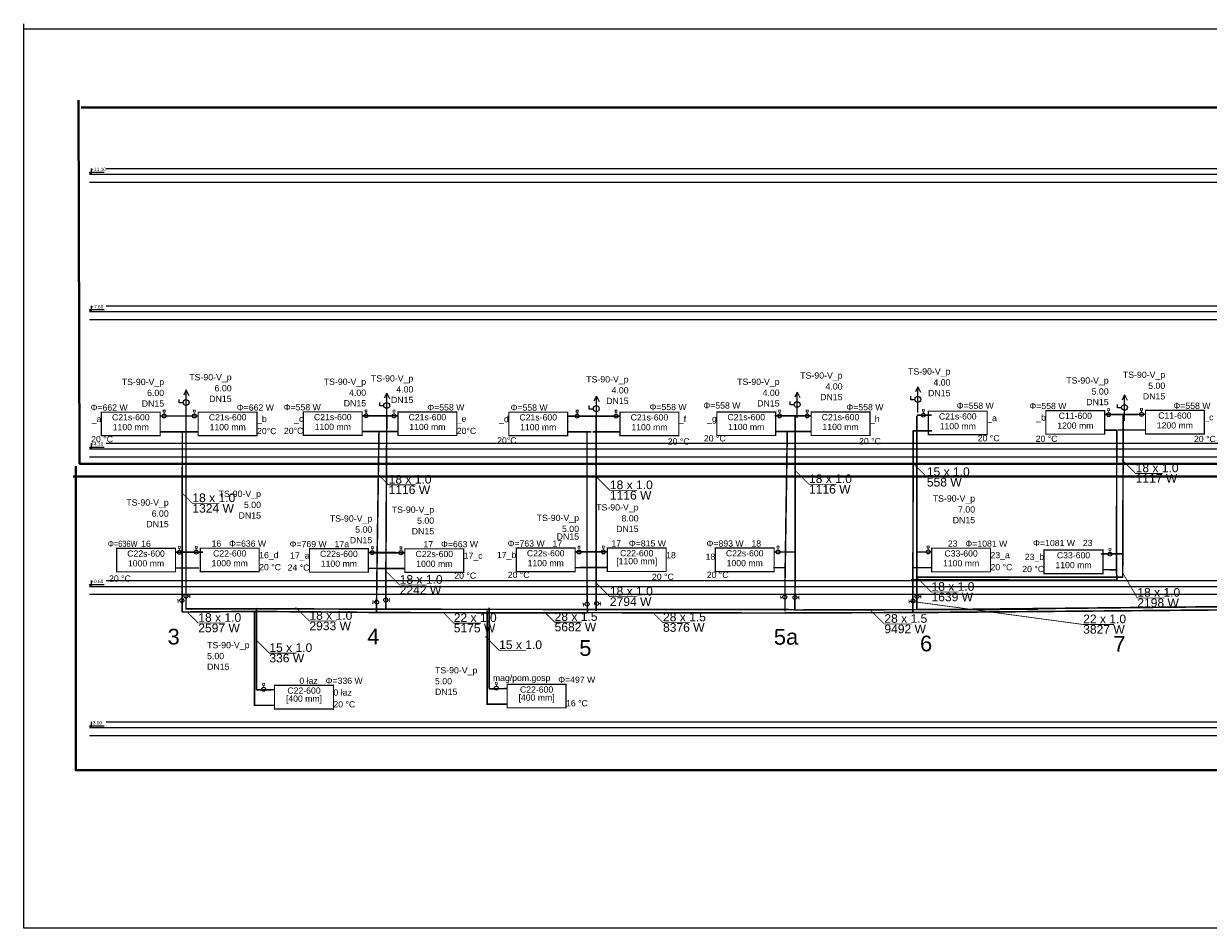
# Model space of a CAD drawing. Header units: millimetres. Extents: x -13457 to 4987, y 3495 to 5800.
# Tile 1 of 8: x -13457 to -10438, y 3495 to 5800. Entities that reach past the tile are written whole.
import ezdxf
from ezdxf.lldxf.tags import DXFTag

# ---------------------------------------------------------------- set-up
doc = ezdxf.new("R2010")
doc.units = ezdxf.units.MM
for name, color, linetype, true_color in [('IS_Armatura_Therm', 7, 'SOLID', 0x000000), ('IS_Grafika', 7, 'SOLID', 0x000000), ('IS_Grzejniki_Rozwinięcie', 7, 'SOLID', 0x000000), ('IS_Konstrukcja', 7, 'SOLID', 0x000000), ('IS_Opisy_działek_Therm', 7, 'SOLID', 0x000000), ('IS_Powrót', 5, 'DASH', 0x0000ff), ('IS_Zasilanie', 1, 'SOLID', 0xff0000)]:
    doc.layers.add(name, color=color, linetype=linetype, true_color=true_color)
for name, color, linetype in [('IS_Text_Armatury_Therm', 7, 'Continuous'), ('IS_Text_Odbiornikow_Therm', 7, 'Continuous'), ('Opisy - Teksty', 7, 'Continuous')]:
    doc.layers.add(name, color=color, linetype=linetype)
doc.layers.add('kontury', color=118, linetype='Continuous', lineweight=0)
doc.styles.get("Standard").update_dxf_attribs({"font": 'arial.ttf'})
tags = doc.linetypes.add('DASH', pattern=[15, 10, -5]).pattern_tags.tags
tags[6:7] = [DXFTag(74, 4), DXFTag(75, 0), DXFTag(340, '0'), DXFTag(46, 0.0), DXFTag(50, 0.0), DXFTag(44, 0.0), DXFTag(45, 0.0)]
tags[4:5] = [DXFTag(74, 4), DXFTag(75, 0), DXFTag(340, '0'), DXFTag(46, 0.0), DXFTag(50, 0.0), DXFTag(44, 0.0), DXFTag(45, 0.0)]
tags = doc.linetypes.add('SOLID', pattern=[10, 10, 0]).pattern_tags.tags
tags[6:7] = [DXFTag(74, 4), DXFTag(75, 0), DXFTag(340, '0'), DXFTag(46, 0.0), DXFTag(50, 0.0), DXFTag(44, 0.0), DXFTag(45, 0.0)]
tags[4:5] = [DXFTag(74, 4), DXFTag(75, 0), DXFTag(340, '0'), DXFTag(46, 0.0), DXFTag(50, 0.0), DXFTag(44, 0.0), DXFTag(45, 0.0)]

msp = doc.modelspace()

# ---------------------------------------------------------------- hatches: boundary and pattern name
at = {"layer": 'IS_Opisy_działek_Therm'}
h = msp.add_hatch(color=1, dxfattribs=at)
edge = h.paths.add_edge_path()
edge.add_arc((-12533.7, 4460.3), 2.4, 90, 450)
h = msp.add_hatch(color=1, dxfattribs=at)
edge = h.paths.add_edge_path()
edge.add_arc((-11998.1, 4408.6), 2.4, 90, 450)
h = msp.add_hatch(color=1, dxfattribs=at)
edge = h.paths.add_edge_path()
edge.add_arc((-11490.9, 4408.6), 2.4, 90, 450)
h = msp.add_hatch(color=1, dxfattribs=at)
edge = h.paths.add_edge_path()
edge.add_arc((-10656.1, 4416.5), 2.4, 0, 360)
h = msp.add_hatch(color=1, dxfattribs=at)
edge = h.paths.add_edge_path()
edge.add_arc((-12863.9, 4309), 2.4, 0, 360)
at = {"layer": 'IS_Powrót'}
h = msp.add_hatch(color=256, dxfattribs=at)
edge = h.paths.add_edge_path()
edge.add_arc((-12556.2, 4450.3), 2.4, 90, 450)
h = msp.add_hatch(color=256, dxfattribs=at)
edge = h.paths.add_edge_path()
edge.add_arc((-12021.4, 4375.2), 2.4, 90, 450)
h = msp.add_hatch(color=256, dxfattribs=at)
edge = h.paths.add_edge_path()
edge.add_arc((-12868.7, 4302.1), 2.4, 90, 450)

# ---------------------------------------------------------------- linework, layer by layer
for p, q in [((-13043.1, 4866.4), (-13049.2, 4853.2)), ((-13043.1, 4800.5), (-13043.1, 4866.4)), ((-13042.9, 4866.2), (-13036, 4852.5)), ((-11485.7, 4861.2), (-11491.9, 4848)), ((-11485.7, 4795.3), (-11485.7, 4861.2)), ((-11485.5, 4861), (-11478.7, 4847.3)), ((-11178.1, 4874.5), (-11184.3, 4861.3)), ((-11178.1, 4808.6), (-11178.1, 4874.5)), ((-11177.9, 4874.3), (-11171.1, 4860.6)), ((-13061, 4833.5), (-13061, 4842.1)), ((-13050.9, 4833.5), (-13061, 4833.5)), ((-12549.8, 4825.7), (-12549.8, 4834.3)), ((-12531.8, 4858.6), (-12538, 4845.4)), ((-12531.8, 4792.8), (-12531.8, 4858.6)), ((-12531.6, 4858.5), (-12524.8, 4844.8)), ((-11997.6, 4850.7), (-12003.8, 4837.5)), ((-11997.6, 4784.9), (-11997.6, 4850.7)), ((-11997.4, 4850.6), (-11990.6, 4836.9)), ((-11503.7, 4828.3), (-11503.7, 4836.9)), ((-11196.1, 4841.6), (-11196.1, 4850.2)), ((-11185.9, 4841.6), (-11196.1, 4841.6)), ((-10651.5, 4853.9), (-10657.6, 4840.7)), ((-10651.5, 4788), (-10651.5, 4853.9)), ((-10651.3, 4853.7), (-10644.4, 4840)), ((-12539.6, 4825.7), (-12549.8, 4825.7)), ((-12015.6, 4817.8), (-12015.6, 4826.4)), ((-12005.4, 4817.8), (-12015.6, 4817.8)), ((-11493.5, 4828.3), (-11503.7, 4828.3)), ((-10669.4, 4820.9), (-10669.4, 4829.5)), ((-10659.3, 4820.9), (-10669.4, 4820.9))]:
    msp.add_line(p, q)
for centre in [(-13043.2, 4834.4), (-12532, 4826.6), (-11485.9, 4829.2), (-11178.2, 4842.5), (-11997.8, 4818.7), (-10651.6, 4821.9)]:
    msp.add_circle(centre, 7.45)
at = {"layer": 'IS_Armatura_Therm', "color": 1, "ltscale": 10, "true_color": 0xff0000, "const_width": 2}
for points in [[(-13096.6, 4810), (-13096.6, 4815), (-13101.6, 4815), (-13101.6, 4810), (-13096.6, 4810)], [(-13099.1, 4805), (-13099.1, 4810)], [(-13019.8, 4810), (-13019.8, 4815), (-13024.8, 4815), (-13024.8, 4810), (-13019.8, 4810)], [(-13022.3, 4805), (-13022.3, 4810)], [(-12581.9, 4810.6), (-12581.9, 4815.6), (-12586.9, 4815.6), (-12586.9, 4810.6), (-12581.9, 4810.6)], [(-12584.4, 4805.6), (-12584.4, 4810.6)], [(-12510.8, 4810.3), (-12510.8, 4815.3), (-12515.8, 4815.3), (-12515.8, 4810.3), (-12510.8, 4810.3)], [(-12513.3, 4805.3), (-12513.3, 4810.3)], [(-12044.1, 4809.8), (-12044.1, 4814.8), (-12049.1, 4814.8), (-12049.1, 4809.8), (-12044.1, 4809.8)], [(-12046.6, 4804.8), (-12046.6, 4809.8)], [(-11944.8, 4809.8), (-11944.8, 4814.8), (-11949.8, 4814.8), (-11949.8, 4809.8), (-11944.8, 4809.8)], [(-11947.3, 4804.8), (-11947.3, 4809.8)], [(-11528.1, 4810.4), (-11528.1, 4815.4), (-11533.1, 4815.4), (-11533.1, 4810.4), (-11528.1, 4810.4)], [(-11530.6, 4805.4), (-11530.6, 4810.4)], [(-11457.8, 4810.4), (-11457.8, 4815.4), (-11462.8, 4815.4), (-11462.8, 4810.4), (-11457.8, 4810.4)], [(-11460.3, 4805.4), (-11460.3, 4810.4)], [(-11161.5, 4812.3), (-11161.5, 4817.3), (-11166.5, 4817.3), (-11166.5, 4812.3), (-11161.5, 4812.3)], [(-11164, 4807.3), (-11164, 4812.3)], [(-10689.4, 4813.8), (-10689.4, 4818.8), (-10694.4, 4818.8), (-10694.4, 4813.8), (-10689.4, 4813.8)], [(-10691.9, 4808.8), (-10691.9, 4813.8)], [(-10605.7, 4814.4), (-10605.7, 4819.4), (-10610.7, 4819.4), (-10610.7, 4814.4), (-10605.7, 4814.4)], [(-10608.2, 4809.4), (-10608.2, 4814.4)], [(-13057.8, 4462.8), (-13057.8, 4467.8), (-13062.8, 4467.8), (-13062.8, 4462.8), (-13057.8, 4462.8)], [(-13014.5, 4463.2), (-13014.5, 4468.2), (-13019.5, 4468.2), (-13019.5, 4463.2), (-13014.5, 4463.2)], [(-12039.2, 4463.5), (-12039.2, 4468.5), (-12044.2, 4468.5), (-12044.2, 4463.5), (-12039.2, 4463.5)], [(-11977.2, 4463.8), (-11977.2, 4468.8), (-11982.2, 4468.8), (-11982.2, 4463.8), (-11977.2, 4463.8)], [(-11532, 4463.5), (-11532, 4468.5), (-11537, 4468.5), (-11537, 4463.5), (-11532, 4463.5)], [(-11149.4, 4463.7), (-11149.4, 4468.7), (-11154.4, 4468.7), (-11154.4, 4463.7), (-11149.4, 4463.7)], [(-13060.3, 4457.8), (-13060.3, 4462.8)], [(-13017, 4458.2), (-13017, 4463.2)], [(-12566.3, 4462), (-12566.3, 4467), (-12571.3, 4467), (-12571.3, 4462), (-12566.3, 4462)], [(-12568.8, 4457), (-12568.8, 4462)], [(-12493.1, 4461.7), (-12493.1, 4466.7), (-12498.1, 4466.7), (-12498.1, 4461.7), (-12493.1, 4461.7)], [(-12495.6, 4456.7), (-12495.6, 4461.7)], [(-12041.7, 4458.5), (-12041.7, 4463.5)], [(-11979.7, 4458.8), (-11979.7, 4463.8)], [(-11534.5, 4458.5), (-11534.5, 4463.5)], [(-11151.9, 4458.7), (-11151.9, 4463.7)], [(-10686.2, 4458), (-10686.2, 4463), (-10691.2, 4463), (-10691.2, 4458), (-10686.2, 4458)], [(-10688.7, 4453), (-10688.7, 4458)], [(-12842.8, 4113.8), (-12842.8, 4118.8), (-12847.8, 4118.8), (-12847.8, 4113.8), (-12842.8, 4113.8)], [(-12845.3, 4108.8), (-12845.3, 4113.8)], [(-12249.9, 4116.6), (-12249.9, 4121.6), (-12254.9, 4121.6), (-12254.9, 4116.6), (-12249.9, 4116.6)], [(-12252.4, 4111.6), (-12252.4, 4116.6)]]:
    msp.add_lwpolyline(points, dxfattribs=at)
at = {"layer": 'IS_Armatura_Therm', "ltscale": 10, "const_width": 2}
for points in [[(-13064.5, 4334), (-13063.4, 4324)], [(-13059, 4329.5), (-13064, 4329)], [(-13038.7, 4341.1), (-13033.7, 4341)], [(-13033.8, 4336), (-13033.6, 4346)], [(-12567, 4331.2), (-12567.3, 4321.2)], [(-12562.1, 4326.1), (-12567.1, 4326.2)], [(-12529.5, 4331.2), (-12524.5, 4331.2)], [(-12524.5, 4326.2), (-12524.4, 4336.2)], [(-12031.5, 4324.6), (-12030.4, 4314.7)], [(-12026, 4320.2), (-12031, 4319.7)], [(-11991.8, 4322.3), (-11986.8, 4322.2)], [(-11986.9, 4317.2), (-11986.8, 4327.2)], [(-11528, 4342.5), (-11526.9, 4332.6)], [(-11522.5, 4338.1), (-11527.5, 4337.5)], [(-11486.5, 4337.6), (-11481.5, 4337.5)], [(-11481.6, 4332.5), (-11481.5, 4342.5)], [(-11201.1, 4332.5), (-11200, 4322.6)], [(-11195.6, 4328.1), (-11200.6, 4327.5)], [(-11175.6, 4340.3), (-11170.6, 4340.2)], [(-11170.7, 4335.2), (-11170.6, 4345.2)]]:
    msp.add_lwpolyline(points, dxfattribs=at)
at = {"layer": 'IS_Armatura_Therm', "color": 1, "lineweight": 20, "ltscale": 10, "true_color": 0xff0000}
for centre in [(-13099.1, 4800), (-13022.3, 4800), (-12584.4, 4800.6), (-12513.3, 4800.3), (-12046.6, 4799.8), (-11947.3, 4799.8), (-11530.6, 4800.4), (-11460.3, 4800.4), (-11164, 4802.3), (-10691.9, 4803.8), (-10608.2, 4804.4), (-13060.3, 4452.8), (-13017, 4453.2), (-12568.8, 4452), (-12495.6, 4451.7), (-12041.7, 4453.5), (-11979.7, 4453.8), (-11534.5, 4453.5), (-11151.9, 4453.7), (-10688.7, 4448), (-12845.3, 4103.8), (-12252.4, 4106.6)]:
    msp.add_ellipse(centre, major_axis=(5, 0), ratio=1, dxfattribs=at)
at = {"layer": 'IS_Armatura_Therm', "lineweight": 20, "ltscale": 10}
for centre, major_axis in [((-13054, 4330.1), (0.51, -4.97)), ((-13043.7, 4341.2), (0.12, 5)), ((-12557.1, 4325.9), (-0.19, -5)), ((-12534.5, 4331.3), (0.1, 5)), ((-12021, 4320.8), (0.51, -4.97)), ((-11996.8, 4322.3), (0.1, 5)), ((-11517.5, 4338.6), (0.51, -4.97)), ((-11491.5, 4337.6), (0.1, 5)), ((-11190.6, 4328.7), (0.51, -4.97)), ((-11180.6, 4340.3), (0.1, 5))]:
    msp.add_ellipse(centre, major_axis=major_axis, ratio=1, dxfattribs=at)
at = {"layer": 'IS_Grzejniki_Rozwinięcie', "ltscale": 10, "const_width": 3}
for points in [[(-13259.1, 4750), (-13259.1, 4810), (-13109.1, 4810), (-13109.1, 4750), (-13259.1, 4750)], [(-13012.3, 4750), (-13012.3, 4810), (-12862.3, 4810), (-12862.3, 4750), (-13012.3, 4750)], [(-12744.4, 4750.6), (-12744.4, 4810.6), (-12594.4, 4810.6), (-12594.4, 4750.6), (-12744.4, 4750.6)], [(-12503.3, 4750.3), (-12503.3, 4810.3), (-12353.3, 4810.3), (-12353.3, 4750.3), (-12503.3, 4750.3)], [(-12220.8, 4749.8), (-12220.8, 4809.8), (-12070.8, 4809.8), (-12070.8, 4749.8), (-12220.8, 4749.8)], [(-11937.3, 4749.8), (-11937.3, 4809.8), (-11787.3, 4809.8), (-11787.3, 4749.8), (-11937.3, 4749.8)], [(-11690.6, 4750.4), (-11690.6, 4810.4), (-11540.6, 4810.4), (-11540.6, 4750.4), (-11690.6, 4750.4)], [(-11450.3, 4750.4), (-11450.3, 4810.4), (-11300.3, 4810.4), (-11300.3, 4750.4), (-11450.3, 4750.4)], [(-11151.5, 4752.3), (-11151.5, 4812.3), (-11001.5, 4812.3), (-11001.5, 4752.3), (-11151.5, 4752.3)], [(-10851.9, 4753.8), (-10851.9, 4813.8), (-10701.9, 4813.8), (-10701.9, 4753.8), (-10851.9, 4753.8)], [(-10598.2, 4754.4), (-10598.2, 4814.4), (-10448.2, 4814.4), (-10448.2, 4754.4), (-10598.2, 4754.4)], [(-13220.3, 4402.8), (-13220.3, 4462.8), (-13070.3, 4462.8), (-13070.3, 4402.8), (-13220.3, 4402.8)], [(-13007, 4403.2), (-13007, 4463.2), (-12857, 4463.2), (-12857, 4403.2), (-13007, 4403.2)], [(-12728.8, 4402), (-12728.8, 4462), (-12578.8, 4462), (-12578.8, 4402), (-12728.8, 4402)], [(-12485.6, 4401.7), (-12485.6, 4461.7), (-12335.6, 4461.7), (-12335.6, 4401.7), (-12485.6, 4401.7)], [(-12201.7, 4403.5), (-12201.7, 4463.5), (-12051.7, 4463.5), (-12051.7, 4403.5), (-12201.7, 4403.5)], [(-11969.7, 4403.8), (-11969.7, 4463.8), (-11819.7, 4463.8), (-11819.7, 4403.8), (-11969.7, 4403.8)], [(-11694.5, 4403.5), (-11694.5, 4463.5), (-11544.5, 4463.5), (-11544.5, 4403.5), (-11694.5, 4403.5)], [(-11143, 4403.1), (-11143, 4463.1), (-10993, 4463.1), (-10993, 4403.1), (-11143, 4403.1)], [(-10856.5, 4398.5), (-10856.5, 4458.5), (-10706.5, 4458.5), (-10706.5, 4398.5), (-10856.5, 4398.5)], [(-12817.7, 4053.7), (-12817.7, 4113.7), (-12667.7, 4113.7), (-12667.7, 4053.7), (-12817.7, 4053.7)], [(-12224.9, 4056.4), (-12224.9, 4116.4), (-12074.9, 4116.4), (-12074.9, 4056.4), (-12224.9, 4056.4)]]:
    msp.add_lwpolyline(points, dxfattribs=at)
at = {"layer": 'IS_Konstrukcja', "ltscale": 10}
for points in [[(-13284.8, 5416), (-13289.8, 5421)], [(-13289.8, 5421), (-13252.3, 5421)], [(-13289.8, 5416), (4655.9, 5416)], [(-13284.8, 5431), (-13284.8, 5416)], [(-13247.3, 5431), (4655.9, 5431)], [(-13289.8, 5396), (4655.9, 5396)], [(-13284.8, 5081), (-13284.8, 5066)], [(-13247.3, 5081), (4655.9, 5081)], [(-13284.8, 5066), (-13289.8, 5071)], [(-13289.8, 5071), (-13252.3, 5071)], [(-13289.8, 5066), (4655.9, 5066)], [(-13289.8, 5046), (4655.9, 5046)], [(-13284.8, 4716), (-13289.8, 4721)], [(-13289.8, 4721), (-13252.3, 4721)], [(-13289.8, 4716), (4655.9, 4716)], [(-13284.8, 4731), (-13284.8, 4716)], [(-13247.3, 4731), (4655.9, 4731)], [(-13289.8, 4696), (4655.9, 4696)], [(-13284.8, 4381), (-13284.8, 4366)], [(-13247.3, 4381), (4655.9, 4381)], [(-13284.8, 4366), (-13289.8, 4371)], [(-13289.8, 4371), (-13252.3, 4371)], [(-13289.8, 4366), (4655.9, 4366)], [(-13289.8, 4346), (4655.9, 4346)], [(-13284.8, 4021), (-13284.8, 4006)], [(-13247.3, 4021), (-7848.3, 4021)], [(-13284.8, 4006), (-13289.8, 4011)], [(-13289.8, 4011), (-13252.3, 4011)], [(-13289.8, 4006), (-7870.6, 4006)], [(-13289.8, 3986), (-7868.5, 3986)]]:
    msp.add_lwpolyline(points, dxfattribs=at)
at = {"layer": 'IS_Opisy_działek_Therm', "ltscale": 10, "const_width": 2}
for points in [[(-11190.3, 4678.9), (-11155.3, 4643.9), (-11086.1, 4643.9)], [(-10658.1, 4688.5), (-10623.1, 4653.5), (-10554, 4653.5)], [(-12553.2, 4650.8), (-12527, 4624.6), (-12457.8, 4624.6)], [(-11490.6, 4661), (-11455.6, 4626), (-11386.4, 4626)], [(-11998.1, 4645.5), (-11963.1, 4610.5), (-11893.9, 4610.5)], [(-13053.5, 4603.6), (-13027.2, 4577.4), (-12958.1, 4577.4)], [(-12533.8, 4404.3), (-12498.8, 4369.3), (-12429.7, 4369.3)], [(-11178.4, 4386.4), (-11143.4, 4351.4), (-11074.2, 4351.4)], [(-10657.4, 4402.5), (-10618.9, 4336.5), (-10549.8, 4336.5)], [(-11998.1, 4374.6), (-11963.1, 4339.6), (-11893.9, 4339.6)], [(-11197.1, 4328.2), (-10756.8, 4268.8), (-10678.7, 4268.8)], [(-13038.4, 4298.7), (-13012.1, 4272.4), (-12943, 4272.4)], [(-12763.9, 4312.6), (-12728.9, 4277.6), (-12659.8, 4277.6)], [(-12387.3, 4298.4), (-12361, 4272.1), (-12291.9, 4272.1)], [(-12130.3, 4301.1), (-12104, 4274.8), (-12034.9, 4274.8)], [(-11854, 4299.9), (-11827.7, 4273.6), (-11758.6, 4273.6)], [(-11298.5, 4304.9), (-11263.5, 4269.9), (-11194.3, 4269.9)], [(-12866, 4230.7), (-12831, 4195.7), (-12761.9, 4195.7)], [(-12280.4, 4238.1), (-12245.4, 4203.1), (-12176.2, 4203.1)]]:
    msp.add_lwpolyline(points, dxfattribs=at)
at = {"layer": 'IS_Powrót', "ltscale": 10, "const_width": 4}
for points in [[(-13109.1, 4760), (-13049.1, 4760)], [(-13012.3, 4760), (-13082.3, 4760)], [(-13052.7, 4761.5), (-13053.5, 4425.9)], [(-12594.4, 4760.6), (-12534.4, 4760.6)], [(-12556.2, 4450.3), (-12551.6, 4760.3)], [(-12503.3, 4760.3), (-12551.9, 4760.3)], [(-12070.8, 4759.8), (-12010.8, 4759.8)], [(-12021.4, 4375.2), (-12021.4, 4759.8)], [(-11937.3, 4759.8), (-12007.3, 4759.8)], [(-11542.1, 4760.4), (-11514.9, 4760.4)], [(-11450.3, 4760.4), (-11520.3, 4760.4)], [(-11516.7, 4386), (-11511, 4760.8)], [(-11191.6, 4762.4), (-11141.9, 4762.4)], [(-11190.1, 4763), (-11191, 4300.8)], [(-10702.7, 4763.8), (-10669.5, 4763.8)], [(-10672, 4405.2), (-10671.2, 4765.2)], [(-10598.2, 4764.4), (-10668.2, 4764.4)], [(-12558.1, 4298.4), (-12556.2, 4450.3)], [(-13070.3, 4412.8), (-13010.3, 4412.8)], [(-13053.5, 4425.9), (-13053.5, 4300.6)], [(-12578.8, 4412), (-12518.8, 4412)], [(-12485.6, 4411.7), (-12555.6, 4411.7)], [(-12051.7, 4413.5), (-11991.7, 4413.5)], [(-11969.7, 4413.8), (-12039.7, 4413.8)], [(-11546.7, 4413.5), (-11516.7, 4413.5)], [(-11191.6, 4413.5), (-11141.9, 4413.5)], [(-10707.8, 4408.5), (-10673.1, 4408.3)], [(-11516.7, 4302.4), (-11516.7, 4386)], [(-11196, 4382.4), (-10670, 4382.2)], [(-10670.5, 4380.9), (-10672, 4405.2)], [(-12020.3, 4298.4), (-12021.4, 4375.2)], [(-8496.9, 4322.4), (-11191.5, 4299.1)], [(-13053.5, 4300.6), (-12868.7, 4302.1)], [(-12868.7, 4302.1), (-12868.7, 4060.9)], [(-12867, 4302.1), (-12557.8, 4299.5)], [(-12020.3, 4298.4), (-12558.2, 4299.2)], [(-12275.8, 4304.9), (-12275.8, 4063.7)], [(-11515.8, 4298), (-12020.6, 4299)], [(-11190.7, 4299.3), (-11517.4, 4298.3)], [(-12867.6, 4062.9), (-12817.7, 4062.9)], [(-12274.7, 4065.7), (-12224.9, 4065.7)]]:
    msp.add_lwpolyline(points, dxfattribs=at)
at = {"layer": 'IS_Zasilanie', "ltscale": 10, "const_width": 4}
for points in [[(-13109.1, 4800), (-13039.1, 4800)], [(-13012.3, 4800), (-13092.3, 4800)], [(-13043.5, 4800), (-13043.5, 4435.9)], [(-12594.4, 4800.6), (-12524.4, 4800.6)], [(-12533.7, 4460.3), (-12531.7, 4800.3)], [(-12503.3, 4800.3), (-12531.8, 4800.3)], [(-12070.8, 4799.8), (-12000.8, 4799.8)], [(-11937.3, 4799.8), (-12017.3, 4799.8)], [(-11998.1, 4408.6), (-11998.1, 4799.8)], [(-11543.2, 4800.4), (-11504.9, 4800.4)], [(-11450.3, 4800.4), (-11530.3, 4800.4)], [(-11490.6, 4404.3), (-11491.2, 4800.3)], [(-11180.9, 4801.2), (-11180.9, 4306.3)], [(-11180.7, 4802.4), (-11142.6, 4802.4)], [(-10703, 4803.8), (-10639.5, 4803.8)], [(-10656.1, 4416.5), (-10654.7, 4803.8)], [(-10598.2, 4804.4), (-10649.8, 4803.8)], [(-13070.3, 4452.8), (-13000.3, 4452.8)], [(-12578.8, 4452), (-12508.8, 4452)], [(-12485.6, 4451.7), (-12565.6, 4451.7)], [(-12534.4, 4306), (-12533.7, 4460.3)], [(-12051.7, 4453.5), (-11981.7, 4453.5)], [(-11969.7, 4453.8), (-12049.7, 4453.8)], [(-11544.7, 4453.5), (-11490, 4453.5)], [(-11180.7, 4453.5), (-11142.6, 4453.5)], [(-10711.9, 4448.5), (-10654, 4449.2)], [(-13043.5, 4435.9), (-13043.5, 4306.5)], [(-11998.1, 4303.6), (-11998.1, 4408.6)], [(-10656.1, 4387.5), (-10656.1, 4416.5)], [(-11492, 4307.1), (-11490.6, 4404.3)], [(-11180.7, 4389.4), (-10656.7, 4389.4)], [(-8520.6, 4333.5), (-11038.3, 4307.7)], [(-13043.5, 4308.9), (-12863.9, 4309)], [(-12867, 4309), (-12534.1, 4307.7)], [(-12863.9, 4309), (-12863.9, 4102.3)], [(-11491.3, 4306.7), (-12534.1, 4307.7)], [(-12271, 4311.8), (-12271, 4105)], [(-10872.3, 4307.6), (-11493.7, 4305.8)], [(-12271, 4105), (-12224.9, 4105.5)], [(-12863.9, 4102.3), (-12817.7, 4102.7)]]:
    msp.add_lwpolyline(points, dxfattribs=at)
at = {"layer": 'kontury', "lineweight": 40}
for points in [[(-13317.8, 5604.6), (-13314.8, 4678.2), (-6479.4, 4678.2), (-6479.4, 4190.1)], [(-6493.5, 4185.4), (-4310.2, 4185.4), (-4307, 4696.8), (-2116.8, 4696.8), (-2120, 4185.2), (4839.1, 4185.2), (4845.8, 5586.3), (-13310.9, 5586.3)]]:
    msp.add_lwpolyline(points, dxfattribs=at)
at = {"layer": 'kontury', "color": 1, "lineweight": 40}
for points in [[(-13324.3, 4672.1), (-13324.3, 3897.5), (-6779.5, 3897.5), (-6779.5, 4132.9), (-6518.3, 4132.9), (-6518.3, 4674.1)], [(-13330.9, 4645.6), (-6505, 4645.6)]]:
    msp.add_lwpolyline(points, dxfattribs=at)
at = {"layer": 'Opisy - Teksty', "lineweight": 5}
msp.add_lwpolyline([(-13457.1, 5786.4), (4987.1, 5786.4), (4987.1, 3494.7), (-13457.1, 3494.7), (-13457.1, 5799.6)], dxfattribs=at)

# ---------------------------------------------------------------- texts
at = {"layer": 'IS_Grafika', "char_height": 40, "attachment_point": 2}
for s, insert in [('\\fArial|b0|i0;3', (-13074.9, 4257.9)), ('\\fArial|b0|i0;4', (-12566.1, 4258.6)), ('\\fArial|b0|i0;5a', (-11514.3, 4257.3)), ('\\fArial|b0|i0;5', (-12025.6, 4228.9)), ('\\fArial|b0|i0;6', (-11157.2, 4240.4)), ('\\fArial|b0|i0;7', (-10664.4, 4239.3))]:
    msp.add_mtext(s, dxfattribs=dict(at, insert=insert))
at = {"layer": 'IS_Konstrukcja', "ltscale": 10, "char_height": 8.64, "attachment_point": 7}
for s, insert in [('\\fArial|b0|i0;+11.10', (-13284.8, 5424.1)), ('\\fArial|b0|i0;+7.60', (-13284.8, 5074.1)), ('\\fArial|b0|i0;+4.10', (-13284.8, 4724.1)), ('\\fArial|b0|i0;+0.60', (-13284.8, 4374.1)), ('\\fArial|b0|i0;-3.00', (-13284.8, 4014.1))]:
    msp.add_mtext(s, dxfattribs=dict(at, insert=insert))
at = {"layer": 'IS_Opisy_działek_Therm', "ltscale": 10, "char_height": 22}
for s, insert, attachment_point in [('\\fArial|b0|i0;18 x 1.0', (-12527, 4627.5), 7), ('\\fArial|b0|i0;18 x 1.0', (-11455.6, 4628.9), 7), ('\\fArial|b0|i0;15 x 1.0', (-11155.3, 4646.8), 7), ('\\fArial|b0|i0;18 x 1.0', (-10623.1, 4656.4), 7), ('\\fArial|b0|i0;1117 W', (-10623.1, 4652.1), 1), ('\\fArial|b0|i0;1116 W', (-12527, 4623.1), 1), ('\\fArial|b0|i0;18 x 1.0', (-11963.1, 4613.4), 7), ('\\fArial|b0|i0;1116 W', (-11455.6, 4624.5), 1), ('\\fArial|b0|i0;558 W', (-11155.3, 4642.4), 1), ('\\fArial|b0|i0;18 x 1.0', (-13027.2, 4580.3), 7), ('\\fArial|b0|i0;1116 W', (-11963.1, 4609.1), 1), ('\\fArial|b0|i0;1324 W', (-13027.2, 4575.9), 1), ('\\fArial|b0|i0;18 x 1.0', (-12498.8, 4372.2), 7), ('\\fArial|b0|i0;2242 W', (-12498.8, 4367.8), 1), ('\\fArial|b0|i0;18 x 1.0', (-11963.1, 4342.4), 7), ('\\fArial|b0|i0;18 x 1.0', (-11143.4, 4354.3), 7), ('\\fArial|b0|i0;1639 W', (-11143.4, 4350), 1), ('\\fArial|b0|i0;18 x 1.0', (-10618.9, 4339.4), 7), ('\\fArial|b0|i0;2794 W', (-11963.1, 4338.1), 1), ('\\fArial|b0|i0;2198 W', (-10618.9, 4335.1), 1), ('\\fArial|b0|i0;18 x 1.0', (-13012.1, 4275.3), 7), ('\\fArial|b0|i0;18 x 1.0', (-12728.9, 4280.5), 7), ('22 x 1.0', (-12361, 4275), 7), ('28 x 1.5', (-12104, 4277.7), 7), ('28 x 1.5', (-11827.7, 4276.5), 7), ('28 x 1.5', (-11263.5, 4272.8), 7), ('22 x 1.0', (-10756.8, 4271.7), 7), ('\\fArial|b0|i0;2597 W', (-13012.1, 4271), 1), ('\\fArial|b0|i0;2933 W', (-12728.9, 4276.1), 1), ('\\fArial|b0|i0;5175 W', (-12361, 4270.7), 1), ('5682 W', (-12104, 4273.4), 1), ('8376 W', (-11827.7, 4272.2), 1), ('9492 W', (-11263.5, 4268.5), 1), ('3827 W', (-10756.8, 4267.4), 1), ('15 x 1.0', (-12831, 4198.6), 7), ('15 x 1.0', (-12245.4, 4205.9), 7), ('\\fArial|b0|i0;336 W', (-12831, 4194.3), 1)]:
    msp.add_mtext(s, dxfattribs=dict(at, insert=insert, attachment_point=attachment_point))
at = {"layer": 'IS_Text_Armatury_Therm', "color": 18, "linetype": 'SOLID', "ltscale": 10, "true_color": 0x000000, "char_height": 16}
for s, insert, attachment_point in [('\\fArial|b0|i0;TS-90-V_p', (-12927.1, 4886), 9), ('\\fArial|b0|i0;TS-90-V_p', (-12464, 4883.1), 9), ('\\fArial|b0|i0;TS-90-V_p', (-11915.4, 4880.7), 9), ('\\fArial|b0|i0;TS-90-V_p', (-11370.1, 4890.5), 9), ('\\fArial|b0|i0;TS-90-V_p', (-11095.1, 4900.7), 9), ('\\fArial|b0|i0;4.00', (-11095.1, 4877.3), 9), ('\\fArial|b0|i0;TS-90-V_p', (-10691.9, 4877.8), 9), ('\\fArial|b0|i0;TS-90-V_p', (-10547.7, 4892.4), 9), ('\\fArial|b0|i0;TS-90-V_p', (-13099.1, 4874), 9), ('\\fArial|b0|i0;6.00', (-13099.1, 4850.6), 9), ('\\fArial|b0|i0;6.00', (-12927.1, 4862.6), 9), ('\\fArial|b0|i0;TS-90-V_p', (-12584.4, 4874.6), 9), ('\\fArial|b0|i0;4.00', (-12584.4, 4851.2), 9), ('\\fArial|b0|i0;4.00', (-12464, 4859.7), 9), ('\\fArial|b0|i0;4.00', (-11915.4, 4857.3), 9), ('\\fArial|b0|i0;TS-90-V_p', (-11530.6, 4874.4), 9), ('\\fArial|b0|i0;4.00', (-11530.6, 4851), 9), ('\\fArial|b0|i0;4.00', (-11370.1, 4867.1), 9), ('\\fArial|b0|i0;DN15  ', (-11095.1, 4850.3), 9), ('\\fArial|b0|i0;5.00', (-10691.9, 4854.4), 9), ('\\fArial|b0|i0;5.00', (-10547.7, 4869), 9), ('\\fArial|b0|i0;DN15  ', (-13099.1, 4823.6), 9), ('\\fArial|b0|i0;DN15  ', (-12927.1, 4835.6), 9), ('\\fArial|b0|i0;DN15  ', (-12584.4, 4824.2), 9), ('\\fArial|b0|i0;DN15  ', (-12464, 4832.7), 9), ('\\fArial|b0|i0;DN15  ', (-11915.4, 4830.3), 9), ('\\fArial|b0|i0;DN15  ', (-11530.6, 4824), 9), ('\\fArial|b0|i0;DN15  ', (-11370.1, 4840.1), 9), ('\\fArial|b0|i0;DN15  ', (-10691.9, 4827.4), 9), ('\\fArial|b0|i0;DN15  ', (-10547.7, 4842), 9), ('\\fArial|b0|i0;TS-90-V_p', (-12852.3, 4588.9), 9), ('\\fArial|b0|i0;TS-90-V_p', (-11032.3, 4577.1), 9), ('\\fArial|b0|i0;TS-90-V_p', (-13087.5, 4566.8), 9), ('\\fArial|b0|i0;6.00', (-13087.5, 4543.4), 9), ('\\fArial|b0|i0;5.00', (-12852.3, 4565.5), 9), ('\\fArial|b0|i0;TS-90-V_p', (-12411, 4548.6), 9), ('\\fArial|b0|i0;TS-90-V_p', (-11890, 4554.5), 9), ('\\fArial|b0|i0;7.00', (-11032.3, 4553.7), 9), ('\\fArial|b0|i0;DN15  ', (-13087.5, 4516.4), 9), ('\\fArial|b0|i0;DN15  ', (-12852.3, 4538.5), 9), ('\\fArial|b0|i0;TS-90-V_p', (-12568.8, 4526), 9), ('\\fArial|b0|i0;5.00', (-12411, 4525.2), 9), ('\\fArial|b0|i0;TS-90-V_p', (-12041.7, 4527.5), 9), ('\\fArial|b0|i0;8.00', (-11890, 4531.1), 9), ('\\fArial|b0|i0;DN15  ', (-11032.3, 4526.7), 9), ('\\fArial|b0|i0;5.00', (-12568.8, 4502.6), 9), ('\\fArial|b0|i0;DN15  ', (-12411, 4498.2), 9), ('\\fArial|b0|i0;DN15  ', (-12041.7, 4484.8), 9), ('\\fArial|b0|i0;5.00', (-12041.7, 4504.1), 9), ('\\fArial|b0|i0;DN15  ', (-11890, 4504.1), 9), ('\\fArial|b0|i0;DN15  ', (-12568.8, 4475.6), 9), ('\\fArial|b0|i0;TS-90-V_p', (-12989.7, 4203.5), 7), ('\\fArial|b0|i0;5.00', (-12989.7, 4180.1), 7), ('\\fArial|b0|i0;DN15  ', (-12989.7, 4153.1), 7), ('\\fArial|b0|i0;TS-90-V_p', (-12408.9, 4139.4), 7), ('\\fArial|b0|i0;5.00', (-12408.9, 4116), 7), ('\\fArial|b0|i0;DN15  ', (-12408.9, 4089), 7)]:
    msp.add_mtext(s, dxfattribs=dict(at, insert=insert, attachment_point=attachment_point))
at = {"layer": 'IS_Text_Odbiornikow_Therm', "color": 18, "linetype": 'SOLID', "ltscale": 10, "true_color": 0x000000, "char_height": 15.84}
for s, insert, attachment_point in [('\\fArial|b0|i0;Φ=558 W', (-11862.2, 4814.8), 7), ('\\fArial|b0|i0;Φ=558 W', (-11630.4, 4818.6), 9), ('\\fArial|b0|i0;Φ=558 W', (-11360.4, 4814.4), 7), ('\\fArial|b0|i0;Φ=558 W', (-11079.3, 4818.1), 7), ('\\fArial|b0|i0;Φ=558 W', (-10799.5, 4817.4), 9), ('\\fArial|b0|i0;Φ=558 W', (-10526.9, 4818), 7), ('\\fArial|b0|i0;Φ=662 W', (-13192.2, 4813.6), 9), ('\\fArial|b0|i0;C21s-600', (-13184.1, 4788.6), 8), ('\\fArial|b0|i0;C21s-600', (-12937.3, 4788.6), 8), ('\\fArial|b0|i0;Φ=662 W', (-12914, 4813.6), 7), ('\\fArial|b0|i0;Φ=558 W', (-12699.9, 4814.2), 9), ('\\fArial|b0|i0;C21s-600', (-12669.4, 4789.2), 8), ('\\fArial|b0|i0;C21s-600', (-12428.3, 4788.9), 8), ('\\fArial|b0|i0;Φ=558 W', (-12428.5, 4813.9), 7), ('\\fArial|b0|i0;Φ=558 W', (-12121.8, 4813.4), 9), ('\\fArial|b0|i0;C21s-600', (-12145.8, 4788.4), 8), ('\\fArial|b0|i0;C21s-600', (-11862.3, 4788.4), 8), ('\\fArial|b0|i0;C21s-600', (-11615.6, 4789), 8), ('\\fArial|b0|i0;C21s-600', (-11375.3, 4789), 8), ('\\fArial|b0|i0;C21s-600', (-11076.5, 4790.9), 8), ('\\fArial|b0|i0;_b', (-10851.9, 4783.8), 9), ('\\fArial|b0|i0;C11-600', (-10776.9, 4792.4), 8), ('\\fArial|b0|i0;C11-600', (-10523.2, 4793), 8), ('\\fArial|b0|i0;_a', (-13259.1, 4780), 9), ('\\fArial|b0|i0;1100 mm', (-13184.1, 4763.6), 8), ('\\fArial|b0|i0;1100 mm', (-12937.3, 4763.6), 8), ('\\fArial|b0|i0;_b', (-12862.3, 4780), 7), ('{\\fArial|b0|i0|c238|p34;20°C}', (-12744.4, 4754.2), 9), ('\\fArial|b0|i0;_c', (-12744.4, 4780.6), 9), ('\\fArial|b0|i0;1100 mm', (-12669.4, 4764.2), 8), ('\\fArial|b0|i0;1100 mm', (-12428.3, 4763.9), 8), ('\\fArial|b0|i0;_e', (-12353.3, 4780.3), 7), ('{\\fArial|b0|i0|c238|p34;20°C}', (-12353.3, 4753.9), 7), ('\\fArial|b0|i0;_d', (-12220.8, 4779.8), 9), ('\\fArial|b0|i0;1100 mm', (-12145.8, 4763.4), 8), ('\\fArial|b0|i0;1100 mm', (-11862.3, 4763.4), 8), ('\\fArial|b0|i0;_f', (-11787.3, 4779.8), 7), ('\\fArial|b0|i0;_g', (-11690.6, 4780.4), 9), ('\\fArial|b0|i0;1100 mm', (-11615.6, 4764), 8), ('\\fArial|b0|i0;1100 mm', (-11375.3, 4764), 8), ('\\fArial|b0|i0;_h', (-11300.3, 4780.4), 7), ('\\fArial|b0|i0;1100 mm', (-11076.5, 4765.9), 8), ('\\fArial|b0|i0;_a', (-11001.5, 4782.3), 7), ('\\fArial|b0|i0;1200 mm', (-10776.9, 4767.4), 8), ('\\fArial|b0|i0;1200 mm', (-10523.2, 4768), 8), ('\\fArial|b0|i0;_c', (-10448.2, 4784.4), 7), ('\\fArial|b0|i0;20 °C', (-13229.5, 4732.8), 9), ('{\\fArial|b0|i0|c238|p34;20°C}', (-12862.3, 4753.6), 7), ('{\\fArial|b0|i0|c238|p34;20°C}', (-12200.9, 4729.7), 9), ('\\fArial|b0|i0;20 °C', (-11815.4, 4727), 7), ('\\fArial|b0|i0;20 °C', (-11668, 4735), 9), ('\\fArial|b0|i0;20 °C', (-11328, 4727.9), 7), ('\\fArial|b0|i0;20 °C', (-11025.4, 4735.4), 7), ('\\fArial|b0|i0;20 °C', (-10822.3, 4734), 9), ('\\fArial|b0|i0;20 °C', (-10474.5, 4733.4), 7), ('{\\fArial Narrow|b0|i0|c0|p34;Φ\\fArial Narrow|b0|i0|c238|p34;=636W}', (-13167, 4466.4), 9), ('\\fArial|b0|i0;16', (-13157.8, 4466.4), 7), ('\\fArial|b0|i0;16', (-12953.7, 4466.8), 9), ('\\fArial|b0|i0;Φ=636 W', (-12933.7, 4466.8), 7), ('Φ=769 W', (-12684.9, 4465.6), 9), ('\\fArial|b0|i0;17', (-12413.6, 4465.3), 9), ('Φ=663 W', (-12393.6, 4465.3), 7), ('Φ=763 W', (-12129.4, 4467.1), 9), ('\\fArial|b0|i0;17', (-12109.4, 4467.1), 7), ('17', (-11934.8, 4467.4), 9), ('Φ=815 W', (-11914.8, 4467.4), 7), ('Φ=893 W', (-11622.3, 4467.1), 9), ('\\fArial|b0|i0;23', (-11077.1, 4466.7), 9), ('\\fArial|b0|i0;Φ=1081 W', (-11057.1, 4466.7), 7), ('\\fArial|b0|i0;Φ=1081 W', (-10777.7, 4468.3), 9), ('\\fArial|b0|i0;23', (-10757.7, 4468.3), 7), ('\\fArial|b0|i0;C22-600', (-12932, 4441.8), 8), ('\\fArial|b0|i0;16_d', (-12857, 4433.2), 7), ('\\fArial|b0|i0;17_a', (-12728.8, 4432), 9), ('C22s-600', (-12653.8, 4440.6), 8), ('C22s-600', (-12410.6, 4440.3), 8), ('\\fArial|b0|i0;17_c', (-12335.6, 4431.7), 7), ('\\fArial|b0|i0;17_b', (-12201.7, 4433.5), 9), ('C22s-600', (-12126.7, 4442.1), 8), ('C22-600', (-11894.7, 4442.4), 8), ('\\fArial|b0|i0;18', (-11819.7, 4437.4), 7), ('18', (-11694.5, 4433.5), 9), ('C22s-600', (-11619.5, 4442.1), 8), ('\\fArial|b0|i0;C33-600', (-11068, 4441.7), 8), ('\\fArial|b0|i0;23_a', (-10993, 4433.1), 7), ('\\fArial|b0|i0;23_b', (-10856.5, 4428.5), 9), ('\\fArial|b0|i0;C33-600', (-10781.5, 4437.1), 8), ('\\fArial|b0|i0;1000 mm', (-13145.3, 4416.4), 8), ('\\fArial|b0|i0;1000 mm', (-12932, 4416.8), 8), ('\\fArial|b0|i0;20 °C', (-12857, 4406.8), 7), ('24 °C', (-12728.8, 4405.6), 9), ('1100 mm', (-12653.8, 4415.6), 8), ('\\fArial|b0|i0;1000 mm', (-12410.6, 4415.3), 8), ('1100 mm', (-12126.7, 4417.1), 8), ('\\fArial|b0|i0;[1100 mm]', (-11894.7, 4417.4), 8), ('1000 mm', (-11619.5, 4417.1), 8), ('\\fArial|b0|i0;1100 mm', (-11068, 4416.7), 8), ('\\fArial|b0|i0;20 °C', (-10993, 4406.7), 7), ('\\fArial|b0|i0;20 °C', (-10856.5, 4402.1), 9), ('\\fArial|b0|i0;1100 mm', (-10781.5, 4412.1), 8), ('\\fArial|b0|i0;20 °C', (-13184, 4377.8), 9), ('\\fArial|b0|i0;20 °C', (-12359.6, 4385.3), 7), ('\\fArial|b0|i0;20 °C', (-12167.8, 4387.1), 9), ('\\fArial|b0|i0;20 °C', (-11855.8, 4382.3), 7), ('\\fArial|b0|i0;20 °C', (-11660.6, 4387.1), 9), ('\\fArial|b0|i0;0 łaz', (-12707.7, 4117.3), 9), ('mag/pom.gosp ', (-12114.9, 4120), 9), ('Φ=497 W', (-12094.9, 4120), 7), ('\\fArial|b0|i0;C22-600', (-12742.7, 4092.3), 8), ('\\fArial|b0|i0;Φ=336 W', (-12687.7, 4117.3), 7), ('\\fArial|b0|i0;0 łaz', (-12667.7, 4087.3), 7), ('\\fArial|b0|i0;C22-600', (-12149.9, 4095), 8), ('\\fArial|b0|i0;[400 mm]', (-12742.7, 4067.3), 8), ('\\fArial|b0|i0;[400 mm]', (-12149.9, 4070), 8), ('16 °C', (-12074.9, 4060), 7), ('\\fArial|b0|i0;20 °C', (-12667.7, 4057.3), 7)]:
    msp.add_mtext(s, dxfattribs=dict(at, insert=insert, attachment_point=attachment_point))
for s, insert, width, attachment_point in [('17a', (-12664.9, 4465.6), 49.984, 7), ('18', (-11602.3, 4467.1), 59.975, 7), ('C22s-600', (-13145.3, 4441.4), 131.409, 8)]:
    msp.add_mtext(s, dxfattribs=dict(at, insert=insert, width=width, attachment_point=attachment_point))

doc.saveas('drawing.dxf')
